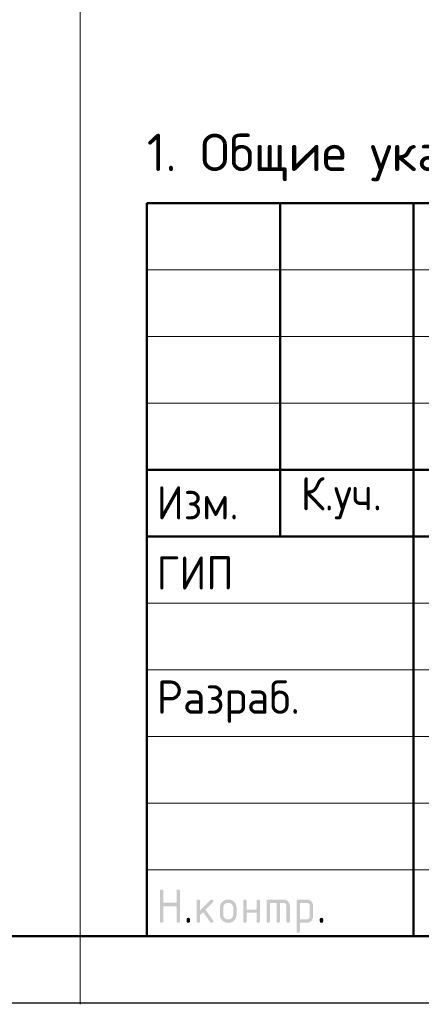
# Model space of a CAD drawing. Header units: millimetres. Extents: x 0 to 21005, y -5 to 14850.
# Tile 12 of 23: x 11023 to 12530, y -5 to 3688. Entities that reach past the tile are written whole.
import ezdxf

# ---------------------------------------------------------------- set-up
doc = ezdxf.new("R2010")
doc.units = ezdxf.units.MM
doc.layers.add('Standard', color=7, linetype='Continuous', lineweight=25)
doc.styles.add('ISOCPEUR', font='txt')

msp = doc.modelspace()

# ---------------------------------------------------------------- hatches: boundary and pattern name
at = {"layer": 'Standard', "linetype": 'Continuous', "lineweight": 25, "transparency": 33554687}
for points in [[(11549.5, 306.9), (11549.5, 419.4), (11549.5, 420.2), (11549.6, 420.9), (11549.7, 421.5), (11549.9, 422.1), (11550.1, 422.7), (11550.4, 423.2), (11550.7, 423.7), (11551.1, 424.1), (11551.5, 424.5), (11552, 424.8), (11552.5, 425.1), (11553.1, 425.3), (11553.6, 425.4), (11554.3, 425.5), (11555, 425.6), (11555.8, 425.6), (11556.6, 425.6), (11557.3, 425.5), (11558, 425.4), (11558.5, 425.3), (11559.1, 425.1), (11559.6, 424.8), (11560.1, 424.5), (11560.5, 424.1), (11560.9, 423.7), (11561.2, 423.2), (11561.5, 422.7), (11561.7, 422.1), (11561.9, 421.5), (11562, 420.9), (11562.1, 420.2), (11562.1, 419.4), (11562.1, 375.7), (11611.9, 375.7), (11611.9, 419.4), (11611.9, 420.2), (11612, 420.9), (11612.1, 421.5), (11612.3, 422.1), (11612.5, 422.7), (11612.8, 423.2), (11613.1, 423.7), (11613.5, 424.1), (11613.9, 424.5), (11614.4, 424.8), (11614.9, 425.1), (11615.4, 425.3), (11616, 425.4), (11616.7, 425.5), (11617.4, 425.6), (11618.2, 425.6), (11619, 425.6), (11619.7, 425.5), (11620.3, 425.4), (11620.9, 425.3), (11621.5, 425.1), (11622, 424.8), (11622.5, 424.5), (11622.9, 424.1), (11623.3, 423.7), (11623.6, 423.2), (11623.9, 422.7), (11624.1, 422.1), (11624.3, 421.5), (11624.3, 420.9), (11624.4, 420.2), (11624.4, 419.4), (11624.4, 306.9), (11624.4, 306.1), (11624.3, 305.4), (11624.3, 304.7), (11624.1, 304.2), (11623.9, 303.6), (11623.6, 303.1), (11623.3, 302.6), (11622.9, 302.2), (11622.5, 301.8), (11622, 301.5), (11621.5, 301.2), (11620.9, 301), (11620.3, 300.8), (11619.7, 300.7), (11619, 300.6), (11618.2, 300.6), (11617.4, 300.6), (11616.7, 300.7), (11616, 300.8), (11615.4, 301), (11614.9, 301.2), (11614.4, 301.5), (11613.9, 301.8), (11613.5, 302.2), (11613.1, 302.6), (11612.8, 303.1), (11612.5, 303.6), (11612.3, 304.2), (11612.1, 304.7), (11612, 305.4), (11611.9, 306.1), (11611.9, 306.9), (11611.9, 363.1), (11562.1, 363.1), (11562.1, 306.9), (11562.1, 306.1), (11562, 305.4), (11561.9, 304.7), (11561.7, 304.2), (11561.5, 303.6), (11561.2, 303.1), (11560.9, 302.6), (11560.5, 302.2), (11560.1, 301.8), (11559.6, 301.5), (11559.1, 301.2), (11558.5, 301), (11558, 300.8), (11557.3, 300.7), (11556.6, 300.6), (11555.8, 300.6), (11555, 300.6), (11554.3, 300.7), (11553.6, 300.8), (11553.1, 301), (11552.5, 301.2), (11552, 301.5), (11551.5, 301.8), (11551.1, 302.2), (11550.7, 302.6), (11550.4, 303.1), (11550.1, 303.6), (11549.9, 304.2), (11549.7, 304.7), (11549.6, 305.4), (11549.5, 306.1)], [(11699.5, 347), (11738.8, 386.3), (11739.2, 386.7), (11739.7, 387.1), (11740.2, 387.4), (11740.8, 387.6), (11741.3, 387.9), (11741.9, 388), (11742.5, 388.1), (11743.2, 388.1), (11744, 388.1), (11744.7, 388), (11745.4, 387.9), (11745.9, 387.7), (11746.5, 387.5), (11747, 387.2), (11747.5, 386.9), (11747.9, 386.5), (11748.3, 386.1), (11748.6, 385.6), (11748.9, 385.1), (11749.1, 384.6), (11749.3, 384), (11749.4, 383.3), (11749.5, 382.6), (11749.5, 381.8), (11749.5, 381.2), (11749.3, 380.6), (11749.2, 380.1), (11749, 379.5), (11748.7, 379), (11748.4, 378.5), (11748, 378), (11747.6, 377.5), (11720.1, 350), (11748.2, 310.5), (11748.8, 309.6), (11749.1, 308.7), (11749.5, 307.8), (11749.5, 306.8), (11749.5, 306), (11749.4, 305.4), (11749.3, 304.7), (11749.1, 304.1), (11748.9, 303.5), (11748.6, 303), (11748.3, 302.6), (11747.9, 302.2), (11747.5, 301.8), (11747, 301.5), (11746.5, 301.2), (11745.9, 301), (11745.4, 300.8), (11744.7, 300.7), (11744, 300.6), (11743.2, 300.6), (11742.4, 300.6), (11741.6, 300.8), (11740.9, 301), (11740.2, 301.3), (11739.6, 301.6), (11739, 302.1), (11738.5, 302.6), (11738, 303.3), (11711.1, 341.1), (11699.5, 329.4), (11699.5, 306.9), (11699.5, 306.1), (11699.4, 305.4), (11699.3, 304.7), (11699.1, 304.2), (11698.9, 303.6), (11698.6, 303.1), (11698.3, 302.6), (11697.9, 302.2), (11697.5, 301.8), (11697, 301.5), (11696.5, 301.2), (11696, 301), (11695.4, 300.8), (11694.7, 300.7), (11694, 300.6), (11693.2, 300.6), (11692.4, 300.6), (11691.7, 300.7), (11691.1, 300.8), (11690.5, 301), (11689.9, 301.2), (11689.4, 301.5), (11688.9, 301.8), (11688.5, 302.2), (11688.1, 302.6), (11687.8, 303.1), (11687.5, 303.6), (11687.3, 304.2), (11687.1, 304.7), (11687, 305.4), (11687, 306.1), (11687, 306.9), (11687, 381.8), (11687, 382.6), (11687, 383.3), (11687.1, 384), (11687.3, 384.6), (11687.5, 385.1), (11687.8, 385.6), (11688.1, 386.1), (11688.5, 386.5), (11688.9, 386.9), (11689.4, 387.2), (11689.9, 387.5), (11690.5, 387.7), (11691.1, 387.9), (11691.7, 388), (11692.4, 388.1), (11693.2, 388.1), (11694, 388.1), (11694.7, 388), (11695.4, 387.9), (11696, 387.7), (11696.5, 387.5), (11697, 387.2), (11697.5, 386.9), (11697.9, 386.5), (11698.3, 386.1), (11698.6, 385.6), (11698.9, 385.1), (11699.1, 384.6), (11699.3, 384), (11699.4, 383.3), (11699.5, 382.6), (11699.5, 381.8)], [(11874.3, 338.1), (11874.3, 306.9), (11874.3, 306.1), (11874.2, 305.4), (11874.1, 304.7), (11873.9, 304.2), (11873.7, 303.6), (11873.5, 303.1), (11873.2, 302.6), (11872.8, 302.2), (11872.4, 301.8), (11871.9, 301.5), (11871.4, 301.2), (11870.8, 301), (11870.2, 300.8), (11869.5, 300.7), (11868.9, 300.6), (11868.1, 300.6), (11867.3, 300.6), (11866.6, 300.7), (11865.9, 300.8), (11865.3, 301), (11864.7, 301.2), (11864.3, 301.5), (11863.8, 301.8), (11863.4, 302.2), (11863, 302.6), (11862.7, 303.1), (11862.4, 303.6), (11862.2, 304.2), (11862, 304.7), (11861.9, 305.4), (11861.8, 306.1), (11861.8, 306.9), (11861.8, 381.8), (11861.8, 382.6), (11861.9, 383.3), (11862, 384), (11862.2, 384.6), (11862.4, 385.1), (11862.7, 385.6), (11863, 386.1), (11863.4, 386.5), (11863.8, 386.9), (11864.3, 387.2), (11864.7, 387.5), (11865.3, 387.7), (11865.9, 387.9), (11866.6, 388), (11867.3, 388.1), (11868.1, 388.1), (11868.9, 388.1), (11869.5, 388), (11870.2, 387.9), (11870.8, 387.7), (11871.4, 387.5), (11871.9, 387.2), (11872.4, 386.9), (11872.8, 386.5), (11873.2, 386.1), (11873.5, 385.6), (11873.7, 385.2), (11873.9, 384.6), (11874.1, 384), (11874.2, 383.3), (11874.3, 382.6), (11874.3, 381.8), (11874.3, 350.6), (11911.7, 350.6), (11911.7, 381.8), (11911.7, 382.6), (11911.8, 383.3), (11911.9, 384), (11912.1, 384.6), (11912.3, 385.2), (11912.6, 385.6), (11912.8, 386.1), (11913.2, 386.5), (11913.6, 386.9), (11914.1, 387.2), (11914.6, 387.5), (11915.2, 387.7), (11915.8, 387.9), (11916.5, 388), (11917.1, 388.1), (11917.9, 388.1), (11918.7, 388.1), (11919.4, 388), (11920.1, 387.9), (11920.7, 387.7), (11921.3, 387.5), (11921.7, 387.2), (11922.2, 386.9), (11922.6, 386.5), (11923, 386.1), (11923.3, 385.6), (11923.6, 385.1), (11923.8, 384.6), (11924, 384), (11924.1, 383.3), (11924.2, 382.6), (11924.2, 381.8), (11924.2, 306.9), (11924.2, 306.1), (11924.1, 305.4), (11924, 304.7), (11923.8, 304.2), (11923.6, 303.6), (11923.3, 303.1), (11923, 302.6), (11922.6, 302.2), (11922.2, 301.8), (11921.7, 301.5), (11921.3, 301.2), (11920.7, 301), (11920.1, 300.8), (11919.4, 300.7), (11918.7, 300.6), (11917.9, 300.6), (11917.1, 300.6), (11916.5, 300.7), (11915.8, 300.8), (11915.2, 301), (11914.6, 301.2), (11914.1, 301.5), (11913.6, 301.8), (11913.2, 302.2), (11912.8, 302.6), (11912.6, 303.1), (11912.3, 303.6), (11912.1, 304.2), (11911.9, 304.7), (11911.8, 305.4), (11911.7, 306.1), (11911.7, 306.9), (11911.7, 338.1)], [(11955.5, 388.1), (12011.7, 388.1), (12013, 388.1), (12014.2, 388), (12015.5, 387.8), (12016.7, 387.6), (12017.9, 387.4), (12019.1, 387.1), (12020.2, 386.7), (12021.3, 386.3), (12022.4, 385.8), (12023.5, 385.2), (12024.5, 384.7), (12025.5, 384), (12026.6, 383.3), (12027.5, 382.5), (12028.5, 381.7), (12029.4, 380.8), (12030.3, 379.9), (12031.1, 378.9), (12031.9, 378), (12032.6, 376.9), (12033.3, 375.9), (12033.8, 374.9), (12034.4, 373.8), (12034.8, 372.7), (12035.3, 371.6), (12035.6, 370.5), (12036, 369.3), (12036.2, 368.1), (12036.4, 366.9), (12036.6, 365.6), (12036.7, 364.4), (12036.7, 363.1), (12036.7, 306.9), (12036.7, 306.1), (12036.6, 305.4), (12036.5, 304.7), (12036.3, 304.2), (12036.1, 303.6), (12035.8, 303.1), (12035.5, 302.6), (12035.1, 302.2), (12034.7, 301.8), (12034.2, 301.5), (12033.7, 301.2), (12033.1, 301), (12032.6, 300.8), (12031.9, 300.7), (12031.2, 300.6), (12030.4, 300.6), (12029.6, 300.6), (12028.9, 300.7), (12028.3, 300.8), (12027.7, 301), (12027.1, 301.2), (12026.6, 301.5), (12026.1, 301.8), (12025.7, 302.2), (12025.3, 302.6), (12025, 303.1), (12024.7, 303.6), (12024.5, 304.2), (12024.3, 304.7), (12024.2, 305.4), (12024.1, 306.1), (12024.1, 306.9), (12024.1, 363.1), (12024.1, 364.4), (12023.9, 365.6), (12023.7, 366.8), (12023.2, 367.9), (12022.8, 369), (12022.1, 370.1), (12021.5, 371.1), (12020.6, 372), (12019.7, 372.9), (12018.7, 373.5), (12017.7, 374.2), (12016.5, 374.7), (12015.4, 375.1), (12014.2, 375.3), (12013, 375.5), (12011.7, 375.5), (11999.2, 375.5), (11999.2, 306.9), (11999.2, 306.1), (11999.1, 305.4), (11999, 304.7), (11998.8, 304.2), (11998.6, 303.6), (11998.3, 303.1), (11998, 302.6), (11997.7, 302.2), (11997.3, 301.8), (11996.8, 301.5), (11996.3, 301.2), (11995.7, 301), (11995.1, 300.8), (11994.4, 300.7), (11993.7, 300.6), (11993, 300.6), (11992.2, 300.6), (11991.5, 300.7), (11990.8, 300.8), (11990.2, 301), (11989.6, 301.2), (11989.1, 301.5), (11988.7, 301.8), (11988.3, 302.2), (11987.9, 302.6), (11987.6, 303.1), (11987.3, 303.6), (11987.1, 304.2), (11986.9, 304.7), (11986.8, 305.4), (11986.7, 306.1), (11986.7, 306.9), (11986.7, 375.5), (11961.8, 375.5), (11961.8, 306.9), (11961.8, 306.1), (11961.7, 305.4), (11961.6, 304.7), (11961.4, 304.2), (11961.2, 303.6), (11960.9, 303.1), (11960.6, 302.6), (11960.2, 302.2), (11959.8, 301.8), (11959.3, 301.5), (11958.8, 301.2), (11958.2, 301), (11957.7, 300.8), (11957, 300.7), (11956.3, 300.6), (11955.5, 300.6), (11954.7, 300.6), (11954, 300.7), (11953.4, 300.8), (11952.8, 301), (11952.2, 301.2), (11951.7, 301.5), (11951.2, 301.8), (11950.8, 302.2), (11950.4, 302.6), (11950.1, 303.1), (11949.8, 303.6), (11949.6, 304.2), (11949.4, 304.7), (11949.3, 305.4), (11949.2, 306.1), (11949.2, 306.9), (11949.2, 381.8), (11949.2, 382.6), (11949.3, 383.3), (11949.4, 384), (11949.6, 384.6), (11949.8, 385.1), (11950.1, 385.6), (11950.4, 386.1), (11950.8, 386.5), (11951.2, 386.9), (11951.7, 387.2), (11952.2, 387.5), (11952.8, 387.7), (11953.3, 387.9), (11954, 388), (11954.7, 388.1)], [(11649.5, 313.2), (11649.5, 313.9), (11649.6, 314.6), (11649.7, 315.3), (11649.9, 315.9), (11650.1, 316.5), (11650.4, 317), (11650.7, 317.5), (11651.1, 317.9), (11651.5, 318.3), (11651.9, 318.5), (11652.4, 318.8), (11653, 319), (11653.6, 319.2), (11654.3, 319.3), (11655, 319.4), (11655.8, 319.4), (11656.5, 319.4), (11657.2, 319.3), (11657.9, 319.2), (11658.5, 319), (11659.1, 318.8), (11659.6, 318.5), (11660.1, 318.3), (11660.4, 317.9), (11660.8, 317.5), (11661.1, 317), (11661.4, 316.5), (11661.6, 315.9), (11661.8, 315.3), (11661.9, 314.6), (11662, 313.9), (11662, 313.2), (11662, 306.9), (11662, 306.1), (11661.9, 305.4), (11661.8, 304.8), (11661.6, 304.2), (11661.4, 303.6), (11661.1, 303.1), (11660.8, 302.6), (11660.4, 302.2), (11660.1, 301.8), (11659.6, 301.5), (11659.1, 301.2), (11658.5, 301), (11657.9, 300.8), (11657.2, 300.7), (11656.5, 300.6), (11655.8, 300.6), (11655, 300.6), (11654.3, 300.7), (11653.6, 300.8), (11653, 301), (11652.4, 301.2), (11651.9, 301.5), (11651.5, 301.8), (11651.1, 302.2), (11650.7, 302.6), (11650.4, 303.1), (11650.1, 303.6), (11649.9, 304.2), (11649.7, 304.8), (11649.6, 305.4), (11649.5, 306.1), (11649.5, 306.9)], [(12149.1, 313.2), (12149.1, 313.9), (12149.2, 314.6), (12149.3, 315.3), (12149.5, 315.9), (12149.7, 316.5), (12150, 317), (12150.3, 317.5), (12150.7, 317.9), (12151.1, 318.3), (12151.6, 318.5), (12152.1, 318.8), (12152.7, 319), (12153.3, 319.2), (12153.9, 319.3), (12154.6, 319.4), (12155.4, 319.4), (12156.2, 319.4), (12156.9, 319.3), (12157.6, 319.2), (12158.2, 319), (12158.7, 318.8), (12159.2, 318.5), (12159.7, 318.3), (12160.1, 317.9), (12160.5, 317.5), (12160.8, 317), (12161.1, 316.5), (12161.3, 315.9), (12161.5, 315.3), (12161.6, 314.6), (12161.7, 313.9), (12161.7, 313.2), (12161.7, 306.9), (12161.7, 306.1), (12161.6, 305.4), (12161.5, 304.8), (12161.3, 304.2), (12161.1, 303.6), (12160.8, 303.1), (12160.5, 302.6), (12160.1, 302.2), (12159.7, 301.8), (12159.2, 301.5), (12158.7, 301.2), (12158.2, 301), (12157.6, 300.8), (12156.9, 300.7), (12156.2, 300.6), (12155.4, 300.6), (12154.6, 300.6), (12153.9, 300.7), (12153.3, 300.8), (12152.7, 301), (12152.1, 301.2), (12151.6, 301.5), (12151.1, 301.8), (12150.7, 302.2), (12150.3, 302.6), (12150, 303.1), (12149.7, 303.6), (12149.5, 304.2), (12149.3, 304.8), (12149.2, 305.4), (12149.1, 306.1), (12149.1, 306.9)]]:
    msp.add_hatch(color=7, dxfattribs=at).paths.add_polyline_path(points, flags=16)
h = msp.add_hatch(color=7, dxfattribs=at)
h.paths.add_polyline_path([(11774.4, 331.9), (11774.4, 356.8), (11774.4, 358.5), (11774.5, 360), (11774.7, 361.6), (11775, 363.1), (11775.2, 364.6), (11775.7, 366), (11776.1, 367.5), (11776.7, 368.9), (11777.2, 370.2), (11777.9, 371.6), (11778.7, 372.9), (11779.5, 374.1), (11780.4, 375.4), (11781.4, 376.6), (11782.4, 377.8), (11783.5, 378.9), (11784.6, 380.1), (11785.8, 381.1), (11787, 382.1), (11788.3, 382.9), (11789.6, 383.8), (11790.9, 384.5), (11792.2, 385.2), (11793.6, 385.8), (11795, 386.4), (11796.4, 386.8), (11797.8, 387.2), (11799.3, 387.5), (11800.8, 387.8), (11802.4, 387.9), (11804, 388.1), (11805.6, 388.1), (11807.2, 388.1), (11808.8, 387.9), (11810.4, 387.8), (11811.9, 387.5), (11813.4, 387.2), (11814.8, 386.8), (11816.3, 386.4), (11817.7, 385.8), (11819.1, 385.3), (11820.4, 384.5), (11821.7, 383.8), (11823, 383), (11824.2, 382.1), (11825.4, 381.2), (11826.6, 380.2), (11827.7, 379), (11828.9, 377.9), (11829.9, 376.7), (11830.8, 375.5), (11831.7, 374.3), (11832.5, 373), (11833.2, 371.7), (11833.9, 370.4), (11834.5, 369), (11835.1, 367.6), (11835.5, 366.1), (11835.9, 364.7), (11836.2, 363.2), (11836.5, 361.7), (11836.6, 360.1), (11836.8, 358.5), (11836.8, 356.8), (11836.8, 331.9), (11836.8, 330.2), (11836.6, 328.7), (11836.5, 327.1), (11836.2, 325.6), (11835.9, 324.1), (11835.5, 322.7), (11835.1, 321.2), (11834.5, 319.9), (11833.9, 318.5), (11833.2, 317.2), (11832.5, 315.8), (11831.6, 314.6), (11830.8, 313.3), (11829.8, 312.1), (11828.8, 310.9), (11827.6, 309.8), (11826.5, 308.6), (11825.3, 307.6), (11824.1, 306.6), (11822.8, 305.8), (11821.6, 304.9), (11820.3, 304.2), (11818.9, 303.5), (11817.6, 302.9), (11816.2, 302.4), (11814.7, 301.9), (11813.3, 301.5), (11811.8, 301.2), (11810.3, 300.9), (11808.7, 300.8), (11807.2, 300.6), (11805.6, 300.6), (11804, 300.6), (11802.4, 300.8), (11800.8, 300.9), (11799.3, 301.2), (11797.8, 301.5), (11796.4, 301.9), (11795, 302.4), (11793.6, 302.9), (11792.2, 303.5), (11790.9, 304.2), (11789.6, 304.9), (11788.3, 305.8), (11787, 306.6), (11785.8, 307.6), (11784.6, 308.6), (11783.5, 309.8), (11782.4, 310.9), (11781.4, 312.1), (11780.4, 313.3), (11779.5, 314.6), (11778.7, 315.8), (11777.9, 317.2), (11777.2, 318.5), (11776.7, 319.9), (11776.1, 321.2), (11775.7, 322.7), (11775.2, 324.1), (11775, 325.6), (11774.7, 327.1), (11774.5, 328.7), (11774.4, 330.2)], flags=16)
h.paths.add_polyline_path([(11824.2, 331.9), (11824.2, 356.9), (11824.2, 358.8), (11823.9, 360.6), (11823.6, 362.4), (11822.9, 364.1), (11822.2, 365.8), (11821.2, 367.3), (11820.1, 368.8), (11818.8, 370.2), (11817.4, 371.5), (11815.9, 372.6), (11814.4, 373.6), (11812.7, 374.3), (11811.1, 375), (11809.3, 375.3), (11807.5, 375.6), (11805.6, 375.6), (11803.6, 375.6), (11801.8, 375.3), (11800.1, 375), (11798.4, 374.3), (11796.8, 373.6), (11795.2, 372.6), (11793.7, 371.5), (11792.4, 370.2), (11791, 368.8), (11790, 367.3), (11789, 365.8), (11788.3, 364.1), (11787.6, 362.4), (11787.2, 360.6), (11786.9, 358.8), (11786.9, 356.9), (11786.9, 331.9), (11786.9, 329.9), (11787.2, 328.1), (11787.6, 326.3), (11788.3, 324.7), (11788.9, 323), (11790, 321.5), (11791, 320), (11792.3, 318.6), (11793.7, 317.2), (11795.2, 316.2), (11796.7, 315.2), (11798.3, 314.5), (11800, 313.8), (11801.8, 313.5), (11803.6, 313.2), (11805.6, 313.2), (11807.5, 313.2), (11809.3, 313.5), (11811.1, 313.9), (11812.7, 314.5), (11814.4, 315.2), (11815.9, 316.3), (11817.4, 317.3), (11818.8, 318.7), (11820.1, 320), (11821.2, 321.5), (11822.2, 323.1), (11822.9, 324.7), (11823.6, 326.4), (11823.9, 328.2), (11824.2, 330)])
h = msp.add_hatch(color=7, dxfattribs=at)
h.paths.add_polyline_path([(12061.7, 381.8), (12061.7, 382.6), (12061.8, 383.3), (12061.9, 384), (12062.1, 384.6), (12062.3, 385.1), (12062.6, 385.6), (12062.9, 386.1), (12063.3, 386.5), (12063.7, 386.9), (12064.2, 387.2), (12064.6, 387.5), (12065.2, 387.7), (12065.8, 387.9), (12066.5, 388), (12067.2, 388.1), (12068, 388.1), (12099.1, 388.1), (12100.5, 388.1), (12101.7, 388), (12103, 387.8), (12104.2, 387.6), (12105.4, 387.4), (12106.6, 387.1), (12107.7, 386.7), (12108.8, 386.3), (12109.9, 385.8), (12111, 385.2), (12112, 384.7), (12113, 384), (12114.1, 383.3), (12115, 382.5), (12116, 381.7), (12116.9, 380.8), (12117.8, 379.9), (12118.6, 379), (12119.4, 378), (12120, 377), (12120.7, 376), (12121.3, 374.9), (12121.8, 373.9), (12122.3, 372.8), (12122.7, 371.7), (12123.1, 370.5), (12123.4, 369.4), (12123.6, 368.1), (12123.9, 366.9), (12124, 365.7), (12124.1, 364.4), (12124.1, 363.1), (12124.1, 325.6), (12124.1, 324.3), (12124, 323.1), (12123.9, 321.8), (12123.6, 320.6), (12123.4, 319.4), (12123.1, 318.3), (12122.7, 317.1), (12122.3, 316), (12121.8, 314.9), (12121.3, 313.8), (12120.7, 312.8), (12120, 311.8), (12119.4, 310.8), (12118.6, 309.8), (12117.8, 308.8), (12116.9, 307.9), (12116, 307), (12115, 306.2), (12114.1, 305.4), (12113.1, 304.7), (12112.1, 304.1), (12111, 303.5), (12109.9, 302.9), (12108.8, 302.5), (12107.7, 302), (12106.6, 301.7), (12105.4, 301.3), (12104.2, 301.1), (12103, 300.9), (12101.7, 300.8), (12100.5, 300.6), (12099.2, 300.6), (12074.2, 300.6), (12074.2, 269.4), (12074.2, 268.7), (12074.1, 268), (12074, 267.3), (12073.8, 266.7), (12073.7, 266.1), (12073.4, 265.6), (12073.1, 265.1), (12072.7, 264.7), (12072.3, 264.4), (12071.8, 264.1), (12071.3, 263.8), (12070.7, 263.6), (12070.1, 263.4), (12069.4, 263.3), (12068.8, 263.2), (12068, 263.2), (12067.2, 263.2), (12066.5, 263.3), (12065.8, 263.4), (12065.2, 263.6), (12064.7, 263.8), (12064.2, 264.1), (12063.7, 264.4), (12063.3, 264.8), (12062.9, 265.1), (12062.6, 265.6), (12062.3, 266.1), (12062.1, 266.7), (12061.9, 267.3), (12061.8, 268), (12061.7, 268.7), (12061.7, 269.4)], flags=16)
h.paths.add_polyline_path([(12074.2, 375.5), (12074.2, 313.2), (12099.1, 313.2), (12100.4, 313.2), (12101.6, 313.4), (12102.8, 313.6), (12103.9, 314.1), (12105, 314.5), (12106, 315.2), (12107, 315.9), (12107.9, 316.8), (12108.9, 317.7), (12109.5, 318.7), (12110.2, 319.7), (12110.7, 320.8), (12111.1, 321.9), (12111.4, 323.1), (12111.6, 324.3), (12111.6, 325.6), (12111.6, 363.1), (12111.6, 364.4), (12111.4, 365.6), (12111.1, 366.8), (12110.7, 367.9), (12110.2, 369.1), (12109.6, 370.1), (12108.9, 371.1), (12108, 372), (12107.1, 372.9), (12106.1, 373.5), (12105.1, 374.2), (12104, 374.7), (12102.9, 375.1), (12101.7, 375.3), (12100.5, 375.5), (12099.1, 375.5)])

# ---------------------------------------------------------------- linework, layer by layer
at = {"layer": 'Standard', "color": 7, "linetype": 'Continuous', "lineweight": 13, "transparency": 33554687}
for p, q in [((11250, -5), (11250, 7350)), ((11500, 2750), (14750, 2750)), ((11500, 2500), (14750, 2500)), ((11500, 2250), (14750, 2250)), ((11500, 1500), (14750, 1500)), ((11500, 1250), (14750, 1250)), ((11500, 1250), (14750, 1250)), ((11500, 1000), (14750, 1000)), ((11500, 1000), (14750, 1000)), ((11500, 750), (14750, 750)), ((11500, 500), (14750, 500))]:
    msp.add_line(p, q, dxfattribs=at)
at = {"layer": 'Standard', "color": 7, "linetype": 'Continuous', "lineweight": 50, "transparency": 33554687}
for p, q in [((11500, 250), (11500, 3000)), ((11500, 3000), (20750, 3000)), ((12000, 1750), (12000, 3000)), ((12500, 250), (12500, 3000)), ((11500, 2000), (14750, 2000)), ((11500, 2000), (14750, 2000)), ((11500, 1750), (14750, 1750)), ((11500, 1750), (14750, 1750))]:
    msp.add_line(p, q, dxfattribs=at)
at = {"layer": 'Standard', "color": 7, "linetype": 'Continuous', "lineweight": 25, "transparency": 33554687}
msp.add_line((11500, 250), (20750, 250), dxfattribs=at)
msp.add_line((11500, 250), (20750, 250), dxfattribs=at)
msp.add_line((11500, 250), (20750, 250), dxfattribs=at)
msp.add_lwpolyline([(0, 0), (21000, 0), (21000, 14850), (0, 14850), (0, 0)], close=True, dxfattribs=at)
at = {"layer": 'Standard', "color": 7, "linetype": 'Continuous', "lineweight": 50, "transparency": 33554687}
msp.add_lwpolyline([(1000, 14600), (20750, 14600), (20750, 250), (1000, 250), (1000, 14600)], close=True, dxfattribs=at)
at = {"layer": 'Standard', "color": 7, "linetype": 'Continuous', "lineweight": 25, "transparency": 33554687}
msp.add_lwpolyline([(20750, 3000), (11500, 3000), (11500, 250), (20750, 250), (20750, 3000)], dxfattribs=at)

# ---------------------------------------------------------------- texts
at = {"layer": 'Standard', "color": 7, "linetype": 'Continuous', "lineweight": 13, "transparency": 33554687, "insert": (11500, 3171.3), "char_height": 140, "width": 2664.807, "attachment_point": 4, "style": 'ISOCPEUR'}
msp.add_mtext('\\A1;{\\fISOCPEUR|i0|b0;\\H139.999998;\\W1.000000;\\C7;1. Общие указания см. лист 1}\\P', dxfattribs=at)
at = {"layer": 'Standard', "color": 7, "linetype": 'Continuous', "lineweight": 25, "transparency": 33554687, "char_height": 125, "attachment_point": 7, "style": 'ISOCPEUR'}
for s, insert, width in [('\\W0.93;Изм.', (11537, 1813.8), 376.448), ('\\W0.93;К.уч.', (12078, 1813.8), 408.006), ('\\W0.92;ГИП', (11537, 1550.6), 344.81), ('\\W0.96;Разраб.', (11537, 1050.6), 653.281)]:
    msp.add_mtext(s, dxfattribs=dict(at, insert=insert, width=width))

doc.saveas('drawing.dxf')
